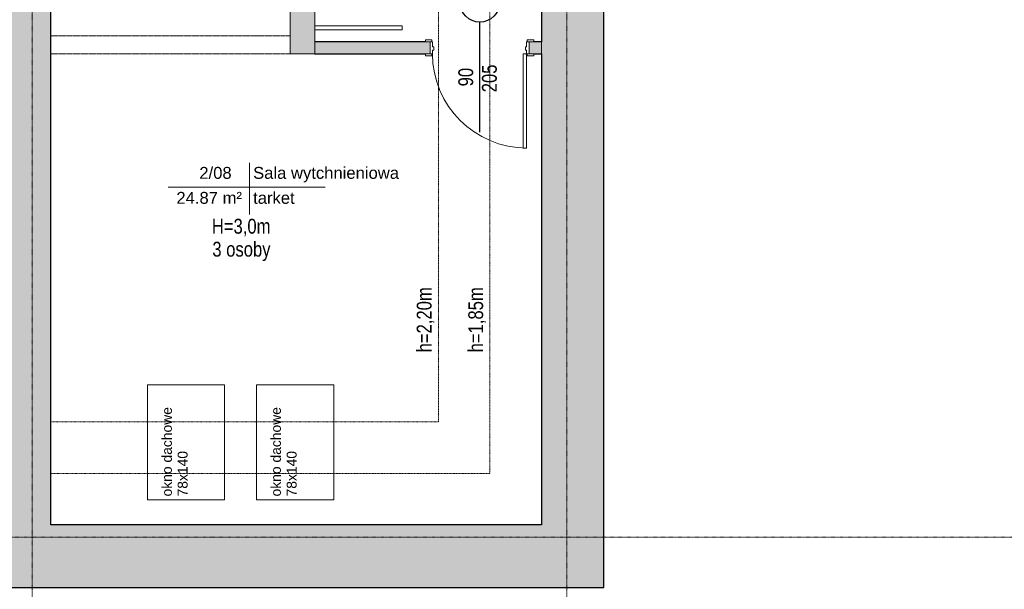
# Model space of a CAD drawing. Header units: inches. Extents: x -112469 to 885939, y -131046 to 286269.
# Tile 129 of 138: x 206705 to 216640, y -54228 to -48486. Entities that reach past the tile are written whole.
import ezdxf

# ---------------------------------------------------------------- set-up
doc = ezdxf.new("R2010")
doc.units = ezdxf.units.IN
doc.header["$MEASUREMENT"] = 0
for name, pattern in [('Aligning Line 1_8_', [0.635, 0.3175, -0.3175]), ('Linia siatki', [0.9925, 0.47, -0.2175, 0.0875, -0.2175]), ('Ukryty', [0.714375, 0.47625, -0.238125])]:
    doc.linetypes.add(name, pattern=pattern)
for name, color, linetype, lineweight in [('A-AREA-IDEN', 251, 'Continuous', 9), ('A-DETL', 251, 'Continuous', 9), ('A-DETL-GENF', 254, 'Continuous', 9), ('A-DETL-HDLN', 251, 'Ukryty', 9), ('A-DETL-MEDM', 251, 'Continuous', 25), ('A-DETL-THIN', 251, 'Continuous', 9), ('A-DOOR', 251, 'Continuous', 9), ('A-DOOR-FRAM', 251, 'Continuous', 18), ('A-WALL', 251, 'Continuous', 9), ('A-WALL-PATT', 254, 'Continuous', 25), ('G-ANNO-TEXT', 251, 'Continuous', 9), ('I-WALL', 251, 'Continuous', 9), ('S-GRID', 251, 'Continuous', 9)]:
    doc.layers.add(name, color=color, linetype=linetype, lineweight=lineweight)
doc.styles.add('Arial_1', font='arial.ttf', dxfattribs={"height": 12})
doc.styles.add('Arial_3', font='arial.ttf', dxfattribs={"height": 15})
doc.styles.add('Arial_4', font='arial.ttf', dxfattribs={"width": 0.8, "height": 18})

# ---------------------------------------------------------------- blocks, each defined once
blk = doc.blocks.new('Etyk_pom_1_mala - Etyk_pom_1_mala-219433-6_Poziom posadzka II pietra')
at = {"layer": 'A-AREA-IDEN'}
for p, q in [((-0.0958, 0.1444), (-0.0958, -0.3781)), ((-0.9154, -0.1015), (0.6661, -0.1015))]:
    blk.add_line(p, q, dxfattribs=at)
blk = doc.blocks.new('wewnetrzne dwupanelowe - 900 x 210-718302-6_Poziom posadzka II pietra')
at = {"layer": 'A-DOOR'}
for p, q in [((-54.635, 8.3175), (-48.135, 8.3175)), ((-54.635, 6.3175), (-54.635, 8.3175)), ((-48.135, 6.3175), (-54.635, 6.3175)), ((-48.135, 8.3175), (-48.135, 6.3175)), ((48.135, 8.3175), (54.635, 8.3175)), ((48.135, 6.3175), (48.135, 8.3175)), ((54.635, 6.3175), (48.135, 6.3175)), ((54.635, 8.3175), (54.635, 6.3175)), ((-54.635, -5.6825), (-48.135, -5.6825)), ((-54.635, -7.6825), (-54.635, -5.6825)), ((-48.135, -7.6825), (-54.635, -7.6825)), ((-48.135, -5.6825), (-48.135, -7.6825)), ((48.135, -5.6825), (54.635, -5.6825)), ((48.135, -7.6825), (48.135, -5.6825)), ((54.635, -7.6825), (48.135, -7.6825)), ((54.635, -5.6825), (54.635, -7.6825))]:
    blk.add_line(p, q, dxfattribs=at)
at = {"layer": 'A-DOOR', "lineweight": 18}
for p, q in [((44, -5.6825), (47.5, -5.6825)), ((44, -100.6825), (44, -5.6825)), ((47.5, -5.6825), (47.5, -100.6825)), ((47.5, -100.6825), (44, -100.6825))]:
    blk.add_line(p, q, dxfattribs=at)
at = {"layer": 'A-DOOR'}
blk.add_arc((47.5, -5.6825), 95, 180, 270, dxfattribs=at)
at = {"layer": 'A-DOOR-FRAM'}
for p, q in [((-50, 6.3175), (-47.5, 6.3175)), ((-50, -5.6825), (-50, 6.3175)), ((-47.5, 6.3175), (-47.5, 1.31)), ((-47.5, 1.31), (-46.23, 1.31)), ((-46.23, 1.31), (-46.23, -2.1825)), ((46.23, 1.31), (47.5, 1.31)), ((46.23, -2.1825), (46.23, 1.31)), ((47.5, 6.3175), (50, 6.3175)), ((47.5, 1.31), (47.5, 6.3175)), ((50, 6.3175), (50, -5.6825)), ((-47.5, -5.6825), (-50, -5.6825)), ((-47.5, -2.1825), (-47.5, -5.6825)), ((-46.23, -2.1825), (-47.5, -2.1825)), ((47.5, -2.1825), (46.23, -2.1825)), ((47.5, -5.6825), (47.5, -2.1825)), ((50, -5.6825), (47.5, -5.6825))]:
    blk.add_line(p, q, dxfattribs=at)
blk = doc.blocks.new('2 PIĘTRO')
at = {"layer": 'A-DETL-GENF'}
blk.add_hatch(color=251, dxfattribs=at).paths.add_polyline_path([(206616.84, -14695.71), (206616.84, -12155.71), (206366.84, -12155.71), (206366.84, -14695.71), (206384.56, -14695.71)])
at = {"layer": 'A-WALL-PATT', "lineweight": 9}
for points in [[(209533.54, -19445.71), (209533.54, -4345.71), (208903.54, -4345.71), (208903.54, -19445.71)], [(209533.54, -20075.71), (209533.54, -19445.71), (203753.54, -19445.71), (203753.54, -20075.71), (204721.69, -20075.71)]]:
    blk.add_hatch(color=251, dxfattribs=at).paths.add_polyline_path(points)
h = blk.add_hatch(color=251, dxfattribs=at)
h.paths.add_polyline_path([(203753.54, -19445.71), (203953.54, -19445.71), (203953.54, -12155.71), (203553.54, -12155.71), (203553.54, -19445.71)])
h.paths.add_polyline_path([(203553.54, -9885.71), (203953.54, -9885.71), (203953.54, -4975.71), (203553.54, -4975.71), (203553.54, -9567.62)])
h = blk.add_hatch(color=251, dxfattribs=at)
h.paths.add_polyline_path([(207778.54, -14695.71), (207778.54, -14575.71), (206616.84, -14575.71), (206616.84, -14695.71), (207732.19, -14695.71)])
h.paths.add_polyline_path([(208903.54, -14695.71), (208903.54, -14575.71), (208778.54, -14575.71), (208778.54, -14695.71), (208824.89, -14695.71)])
h = blk.add_hatch(color=251, dxfattribs=at)
h.paths.add_polyline_path([(203170.21, -20075.71), (203753.54, -20075.71), (203753.54, -19445.71), (203103.54, -19445.71), (203103.54, -20075.71)])
h.paths.add_polyline_path([(198273.54, -20075.71), (200728.94, -20075.71), (200728.94, -19445.71), (198273.54, -19445.71)])
at = {"layer": 'A-DETL', "color": 251, "linetype": 'Aligning Line 1_8_'}
for p, q in [((208383.54, -5495.71), (208383.54, -18925.71)), ((207863.54, -6015.71), (207863.54, -18405.71)), ((207863.54, -18405.71), (203953.54, -18405.71)), ((208383.54, -18925.71), (203953.54, -18925.71))]:
    blk.add_line(p, q, dxfattribs=at)
at = {"layer": 'A-DETL-HDLN', "color": 251}
for p, q in [((206366.84, -14515.71), (203953.54, -14515.71)), ((206366.84, -14695.71), (203953.54, -14695.71))]:
    blk.add_line(p, q, dxfattribs=at)
at = {"layer": 'A-DETL-MEDM', "color": 251}
blk.add_line((208280.57, -15486.82), (208280.57, -14376.82), dxfattribs=at)
blk.add_circle((208280.57, -14176.82), 200, dxfattribs=at)
at = {"layer": 'A-DETL-THIN', "color": 251}
for p, q in [((206366.84, -12155.71), (206366.84, -14695.71)), ((206616.84, -14695.71), (206616.84, -12155.71)), ((207496.84, -14415.71), (206616.84, -14415.71)), ((206616.84, -14455.71), (207496.84, -14455.71)), ((207496.84, -14455.71), (207496.84, -14415.71)), ((206366.84, -14695.71), (206616.84, -14695.71)), ((204926.51, -19193.12), (204926.51, -18033.12)), ((204926.51, -18033.12), (205706.51, -18033.12)), ((205706.51, -18033.12), (205706.51, -19193.12)), ((206026.51, -19193.12), (206026.51, -18033.12)), ((206026.51, -18033.12), (206806.51, -18033.12)), ((206806.51, -18033.12), (206806.51, -19193.12)), ((205706.51, -19193.12), (204926.51, -19193.12)), ((206806.51, -19193.12), (206026.51, -19193.12))]:
    blk.add_line(p, q, dxfattribs=at)
at = {"layer": 'A-WALL', "color": 251, "lineweight": 25}
for p, q in [((209533.54, -20075.71), (209533.54, -4345.71)), ((208903.54, -11875.71), (208903.54, -14575.71)), ((207732.19, -14575.71), (206616.84, -14575.71)), ((208903.54, -14575.71), (208824.89, -14575.71)), ((206616.84, -14695.71), (207732.19, -14695.71)), ((208824.89, -14695.71), (208903.54, -14695.71)), ((208903.54, -14695.71), (208903.54, -19445.71)), ((208903.54, -19445.71), (203953.54, -19445.71)), ((203103.54, -20075.71), (209533.54, -20075.71))]:
    blk.add_line(p, q, dxfattribs=at)
at = {"layer": 'A-WALL', "color": 251}
blk.add_line((208903.54, -14695.71), (208903.54, -14575.71), dxfattribs=at)
at = {"layer": 'I-WALL', "color": 251, "lineweight": 25}
blk.add_line((203953.54, -19445.71), (203953.54, -12155.71), dxfattribs=at)
at = {"layer": 'S-GRID', "color": 251, "linetype": 'Linia siatki'}
for p, q in [((203763.54, -349.63), (203763.54, -23392.42)), ((209158.54, -349.63), (209158.54, -23392.42)), ((178601.56, -19568.21), (213831.77, -19568.21))]:
    blk.add_line(p, q, dxfattribs=at)
at = {"layer": 'A-AREA-IDEN', "color": 251, "xscale": 999.9999999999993, "yscale": 999.9999999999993, "zscale": 999.9999999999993}
blk.add_blockref('Etyk_pom_1_mala - Etyk_pom_1_mala-219433-6_Poziom posadzka II pietra', (206052.83, -15938.14), dxfattribs=at)
at = {"layer": 'A-DOOR', "color": 251, "xscale": 10, "yscale": 10, "zscale": 10}
blk.add_blockref('wewnetrzne dwupanelowe - 900 x 210-718302-6_Poziom posadzka II pietra', (208278.54, -14638.88), dxfattribs=at)
at = {"layer": 'A-AREA-IDEN', "color": 251, "char_height": 120, "attachment_point": 1, "style": 'Arial_1'}
for s, insert, width in [('2/08', (205450.92, -15836.43), 424.8944), ('Sala wytchnieniowa', (205993.7, -15836.43), 1908.0162), ('24.87 m²', (205219.56, -16088.14), 857.8056), ('tarket', (205993.7, -16088.14), 553.1644)]:
    blk.add_mtext(s, dxfattribs=dict(at, insert=insert, width=width))
at = {"layer": 'G-ANNO-TEXT', "color": 251, "attachment_point": 1, "rotation": 90}
for s, insert, char_height, width, style in [('205', (208302.19, -15084.07), 150, 432.9112, 'Arial_4'), ('90', (208064.06, -15024.54), 150, 288.6075, 'Arial_4'), ('h=2,20m', (207644.26, -17706.15), 150, 1018.1431, 'Arial_4'), ('h=1,85m', (208164.26, -17706.15), 150, 1018.1431, 'Arial_4'), ('okno dachowe ', (205073.61, -19158.14), 100, 1130.3794, 'Arial_3'), ('okno dachowe ', (206173.61, -19158.14), 100, 1130.3794, 'Arial_3'), ('78x140', (205232.36, -19158.14), 100, 561.1812, 'Arial_3'), ('78x140', (206332.36, -19158.14), 100, 561.1812, 'Arial_3')]:
    blk.add_mtext(s, dxfattribs=dict(at, insert=insert, char_height=char_height, width=width, style=style))
at = {"layer": 'G-ANNO-TEXT', "color": 251, "char_height": 150, "attachment_point": 1, "style": 'Arial_4'}
for s, insert, width in [('H=3,0m', (205577.12, -16359.08), 913.9237), ('3 osoby', (205582.19, -16590.67), 873.8394)]:
    blk.add_mtext(s, dxfattribs=dict(at, insert=insert, width=width))

msp = doc.modelspace()

# ---------------------------------------------------------------- block references
msp.add_blockref('2 PIĘTRO', (3066.8, -34133.8))

doc.saveas('drawing.dxf')
